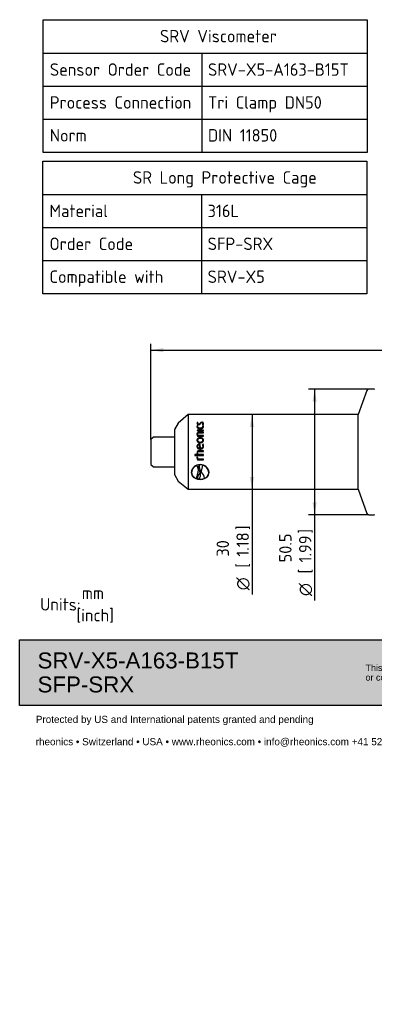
# Paper-space layout 'Sheet1' of a CAD drawing. Header units: millimetres. Extents: x 0 to 296, y -72 to 205.
# Tile 1 of 5: x 0 to 100, y -72 to 205. Entities that reach past the tile are written whole.
import ezdxf
from ezdxf.entities.mleader import LeaderData, LeaderLine
from ezdxf.enums import TextEntityAlignment as Align
from ezdxf.math import Vec2, Vec3

# ---------------------------------------------------------------- set-up
doc = ezdxf.new("R2010")
doc.units = ezdxf.units.MM
doc.layers.add('Default', color=7, linetype='Continuous')
doc.layers.add('SRV-X5-B15T', color=7, linetype='Continuous')
doc.styles.add('SEACAD_Solid_Edge_ISO', font='seiso.ttf')
doc.styles.add('SEACAD_Solid_Edge_ISO1_Symbols', font='semeci1.ttf')
doc.dimstyles.new('Rheonics_Publish', dxfattribs={"dimtxt": 3.5, "dimasz": 3.5, "dimexe": 1.75, "dimexo": 0, "dimgap": 0.875, "dimtad": 1, "dimdec": 1, "dimlfac": 1.428571, "dimdsep": 46, "dimtxsty": 'SEACAD_Solid_Edge_ISO', "dimblk1": '_SE_FILLED', "dimblk2": '_SE_FILLED', "dimsah": 1, "dimcen": 1.75, "dimazin": 0, "dimtfac": 0.5, "dimtdec": 3, "dimtmove": 0, "dimatfit": 3, "dimfxl": 1, "dimarcsym": 0})

# ---------------------------------------------------------------- blocks, each defined once
blk = doc.blocks.new('SE1')
at = {"layer": 'SRV-X5-B15T', "color": 7, "linetype": 'Continuous'}
for p, q in [((98.07, 100.94), (95.6, 94.14)), ((100.1, 101.31), (98.6, 101.31)), ((44.94, 91.79), (43.87, 89.94)), ((47.73, 94.14), (44.94, 91.79)), ((47.73, 94.14), (47.73, 73.14)), ((95.6, 94.14), (47.73, 94.14)), ((50.32, 91.93), (50.32, 91.98)), ((50.46, 91.94), (50.32, 91.98)), ((50.43, 91.89), (50.32, 91.93)), ((50.35, 91.64), (50.35, 91.7)), ((50.65, 91.4), (50.65, 91.45)), ((51.02, 91.64), (51.02, 91.7)), ((51.55, 91.96), (51.55, 92.02)), ((51.88, 91.57), (51.88, 91.62)), ((52.04, 91.57), (52.04, 91.62)), ((95.6, 73.14), (95.6, 94.14)), ((43.87, 89.94), (43.87, 77.34)), ((52.01, 89.82), (50.23, 89.82)), ((50.23, 89.82), (50.23, 89.66)), ((52.01, 89.78), (50.23, 89.78)), ((50.23, 89.66), (52.01, 89.66)), ((50.32, 91.02), (50.32, 91.07)), ((50.46, 91.02), (50.32, 91.07)), ((50.43, 90.98), (50.32, 91.02)), ((50.36, 90.72), (50.36, 90.77)), ((50.36, 88.59), (50.36, 88.62)), ((50.78, 89.17), (50.78, 89.21)), ((52.01, 89.21), (50.78, 89.21)), ((52.01, 89.17), (50.78, 89.17)), ((50.79, 89.04), (52.01, 89.04)), ((51.12, 90.3), (51.12, 90.34)), ((51.77, 91.34), (51.92, 91.28)), ((51.92, 91.07), (51.77, 91.02)), ((51.92, 91.02), (51.8, 90.98)), ((51.87, 90.72), (51.87, 90.77)), ((51.92, 91.02), (51.92, 91.07)), ((52.01, 89.66), (52.01, 89.82)), ((52.01, 89.04), (52.01, 89.21)), ((37.92, 87.84), (37.22, 87.14)), ((37.22, 87.14), (37.22, 80.14)), ((43.87, 87.84), (37.92, 87.84)), ((50.32, 88.06), (52.01, 88.06)), ((50.36, 86.94), (50.36, 86.96)), ((50.43, 88.21), (50.43, 88.24)), ((52.01, 88.24), (50.43, 88.24)), ((52.01, 88.21), (50.43, 88.21)), ((50.93, 85.87), (50.93, 85.88)), ((51.04, 85.88), (50.93, 85.88)), ((51.04, 85.86), (50.93, 85.87)), ((51.04, 85.86), (51.04, 85.88)), ((51.12, 87.62), (51.12, 87.65)), ((51.12, 86.42), (51.12, 86.44)), ((51.88, 86.94), (51.88, 86.96)), ((52.01, 88.06), (52.01, 88.24)), ((50.35, 85.2), (50.35, 85.21)), ((50.36, 83.32), (50.36, 83.32)), ((50.78, 84), (50.78, 84.01)), ((52.01, 84.01), (50.78, 84.01)), ((52.01, 84), (50.78, 84)), ((50.79, 83.81), (52.01, 83.81)), ((51.07, 84.64), (50.92, 85.7)), ((51.07, 84.63), (51.07, 84.64)), ((51.22, 84.64), (51.22, 84.65)), ((51.92, 85.83), (51.77, 85.76)), ((51.92, 85.81), (51.77, 85.75)), ((51.88, 85.28), (51.88, 85.29)), ((51.92, 85.81), (51.92, 85.83)), ((52.01, 83.81), (52.01, 84.01)), ((50.31, 82.89), (49.56, 82.89)), ((49.56, 82.89), (49.56, 82.7)), ((49.56, 82.7), (52.01, 82.7)), ((49.56, 82.7), (52.01, 82.7)), ((50.37, 82.18), (50.2, 82.22)), ((50.31, 82.9), (50.31, 82.89)), ((50.32, 81.48), (50.32, 81.46)), ((50.32, 81.48), (52.01, 81.48)), ((50.32, 81.46), (52.01, 81.46)), ((50.36, 82.09), (50.37, 82.18)), ((50.36, 82.05), (50.37, 82.18)), ((50.36, 82.09), (50.36, 82.08)), ((52.01, 81.65), (50.43, 81.65)), ((52.01, 82.89), (50.48, 82.89)), ((52.01, 82.7), (52.01, 82.89)), ((52.01, 81.46), (52.01, 81.65)), ((37.22, 80.14), (37.92, 79.44)), ((37.92, 79.44), (43.87, 79.44)), ((48.69, 77.89), (48.69, 77.86)), ((50.17, 79.86), (50.18, 79.83)), ((50.63, 78.39), (50.63, 78.42)), ((50.64, 79.36), (50.64, 79.33)), ((51.01, 80.03), (50.74, 80.01)), ((50.74, 80.01), (50.74, 79.98)), ((51.01, 80), (50.74, 79.98)), ((50.93, 78.25), (51.11, 77.81)), ((51.1, 77.79), (50.93, 77.56)), ((51.1, 77.76), (50.93, 77.53)), ((50.93, 77.56), (50.93, 77.53)), ((51.01, 80.03), (51.01, 80)), ((51.1, 77.82), (51.1, 77.79)), ((51.11, 77.81), (51.1, 77.76)), ((51.1, 77.79), (51.1, 77.76)), ((51.12, 77.79), (51.36, 78.19)), ((51.12, 77.76), (51.12, 77.79)), ((51.36, 78.22), (51.36, 78.19)), ((51.37, 78.24), (51.37, 78.21)), ((51.37, 78.24), (51.37, 78.21)), ((51.37, 78.21), (51.37, 78.18)), ((51.37, 78.21), (51.37, 78.18)), ((51.37, 78.18), (51.5, 78)), ((51.79, 79.94), (51.79, 79.91)), ((53.5, 77.89), (53.5, 77.86)), ((43.87, 77.34), (44.94, 75.48)), ((44.94, 75.48), (47.73, 73.14)), ((50.08, 76.22), (50.08, 76.19)), ((50.34, 76.28), (50.34, 76.25)), ((50.35, 76.11), (50.79, 76.04)), ((51.1, 76), (51.1, 75.95)), ((51.2, 77.24), (51.2, 77.27)), ((47.73, 73.14), (95.6, 73.14)), ((95.6, 73.14), (98.07, 66.33)), ((98.6, 65.96), (100.1, 65.96))]:
    blk.add_line(p, q, dxfattribs=at)
for centre, radius, start, end in [((98.6, 100.75), 0.56, 90, 160), ((100.1, 101.17), 0.14, 0, 90), ((50.61, 91.69), 0.416, 134.9278, 179.7512), ((50.61, 91.63), 0.412, 134.6977, 179.7081), ((50.7, 91.68), 0.345, 133.035, 177.7133), ((50.67, 91.85), 0.537, 267.7242, 337.0793), ((51.52, 91.48), 0.542, 86.1413, 156.2915), ((51.51, 91.42), 0.542, 86.071, 156.0226), ((51.37, 91.65), 0.507, 320.9033, 356.1833), ((51.38, 91.6), 0.501, 326.5633, 356.1397), ((51.47, 91.64), 0.575, 321.9133, 358.4752), ((50.65, 90.76), 0.452, 136.8482, 179.4416), ((50.64, 90.71), 0.448, 136.6229, 179.4014), ((51.56, 88.62), 1.36, 180.1193, 204.4669), ((50.72, 90.76), 0.366, 136.0204, 178.7599), ((51.36, 88.61), 1, 179.4165, 201.932), ((51.51, 90.76), 0.365, 1.192, 44.0338), ((51.59, 90.75), 0.455, 0.6955, 43.0149), ((51.6, 90.71), 0.44, 0.2149, 43.7609), ((51.35, 88.58), 0.992, 179.4163, 202.0721), ((-396.27, 18.14), 452.4, 8.4533, 8.6113), ((-390.45, 18.56), 446.59, 8.5092, 8.6682), ((51.19, 83.36), 0.994, 181.14, 207.9506), ((51.2, 83.36), 1.01, 181.1229, 207.782), ((51.23, 83.33), 0.867, 180.5859, 209.9547), ((50.86, 85.3), 1.02, 359.421, 27.2012), ((50.87, 85.31), 1.17, 358.8045, 26.4523), ((50.89, 85.29), 1.16, 358.8028, 26.618), ((50.63, 82.12), 0.44, 166.8266, 186.9445), ((51.67, 82.07), 1.48, 179.5472, 203.4653), ((51.69, 82.06), 1.5, 179.5458, 203.3174), ((51.42, 82.03), 1.06, 179.2415, 200.8936), ((51.01, 77.67), 2.43, 88.0269, 175.4843), ((50.91, 77.77), 2.22, 109.2854, 176.7241), ((50.91, 77.74), 2.22, 109.2804, 176.7347), ((48.13, 78.44), 2.49, 359.5303, 34.8045), ((48.13, 78.41), 2.49, 333.47, 34.799), ((52.79, 79.35), 2.14, 162.2489, 179.9577), ((52.79, 79.32), 2.15, 162.2499, 210.1732), ((49.29, 77.22), 1.91, 321.9769, 16.6503), ((51.18, 77.67), 2.43, 4.5096, 91.9714), ((49.29, 77.25), 1.91, 0.7519, 16.2555), ((47.45, 80.12), 4.35, 334.4333, 357.6263), ((47.45, 80.09), 4.35, 334.438, 357.6221), ((48.34, 75.45), 4.06, 11.4792, 38.8559), ((51.25, 77.75), 2.25, 3.6665, 76.0702), ((51.25, 77.72), 2.25, 3.6564, 76.0756), ((51.75, 77.91), 1.75, 288.9813, 358.381), ((51.91, 76.31), 1.84, 147.501, 183.9167), ((51.9, 76.34), 1.83, 179.4824, 183.9125), ((98.6, 66.52), 0.56, 200, 270), ((100.1, 66.1), 0.14, 270, 0)]:
    blk.add_arc(centre, radius, start, end, dxfattribs=at)
for points, knots in [([(50.19, 91.69), (50.19, 91.67), (50.2, 91.65), (50.2, 91.6), (50.21, 91.58), (50.23, 91.52), (50.26, 91.47), (50.34, 91.4), (50.39, 91.37), (50.52, 91.33), (50.58, 91.32), (50.65, 91.32)], [0, 0, 0, 0, 0.125, 0.125, 0.25, 0.25, 0.5, 0.5, 0.75, 0.75, 1, 1, 1, 1]), ([(50.65, 91.45), (50.61, 91.45), (50.56, 91.46), (50.48, 91.49), (50.45, 91.51), (50.4, 91.55), (50.38, 91.58), (50.36, 91.64), (50.35, 91.67), (50.35, 91.7)], [0, 0, 0, 0, 0.25, 0.25, 0.5, 0.5, 0.75, 0.75, 1, 1, 1, 1]), ([(50.65, 91.4), (50.61, 91.4), (50.56, 91.41), (50.48, 91.43), (50.45, 91.45), (50.4, 91.5), (50.38, 91.53), (50.36, 91.59), (50.35, 91.62), (50.35, 91.64)], [0, 0, 0, 0, 0.25, 0.25, 0.5, 0.5, 0.75, 0.75, 1, 1, 1, 1]), ([(51.02, 91.7), (50.99, 91.64), (50.95, 91.58), (50.87, 91.51), (50.83, 91.48), (50.75, 91.45), (50.7, 91.45), (50.65, 91.45)], [0, 0, 0, 0, 0.5, 0.5, 0.75, 0.75, 1, 1, 1, 1]), ([(51.02, 91.64), (50.99, 91.59), (50.95, 91.53), (50.87, 91.45), (50.83, 91.43), (50.75, 91.4), (50.7, 91.4), (50.65, 91.4)], [0, 0, 0, 0, 0.5, 0.5, 0.75, 0.75, 1, 1, 1, 1]), ([(51.17, 91.64), (51.2, 91.7), (51.24, 91.76), (51.32, 91.84), (51.36, 91.86), (51.45, 91.89), (51.5, 91.9), (51.55, 91.9)], [0, 0, 0, 0, 0.5, 0.5, 0.75, 0.75, 1, 1, 1, 1]), ([(52.04, 91.62), (52.04, 91.67), (52.03, 91.72), (52, 91.81), (51.97, 91.86), (51.89, 91.93), (51.84, 91.97), (51.74, 92), (51.7, 92.01), (51.63, 92.02), (51.59, 92.02), (51.55, 92.02)], [0, 0, 0, 0, 0.25, 0.25, 0.5, 0.5, 0.75, 0.75, 0.875, 0.875, 1, 1, 1, 1]), ([(52.04, 91.6), (52.04, 91.64), (52.03, 91.68), (52, 91.76), (51.97, 91.8), (51.89, 91.88), (51.83, 91.91), (51.74, 91.94), (51.7, 91.95), (51.63, 91.96), (51.59, 91.96), (51.55, 91.96)], [0.0577019, 0.0577019, 0.0577019, 0.0577019, 0.25, 0.25, 0.5, 0.5, 0.75, 0.75, 0.875, 0.875, 1, 1, 1, 1]), ([(51.55, 91.9), (51.6, 91.9), (51.65, 91.89), (51.74, 91.86), (51.78, 91.84), (51.83, 91.78), (51.85, 91.75), (51.87, 91.69), (51.88, 91.65), (51.88, 91.62)], [0, 0, 0, 0, 0.25, 0.25, 0.5, 0.5, 0.75, 0.75, 1, 1, 1, 1]), ([(50.19, 90.76), (50.19, 90.72), (50.2, 90.68), (50.22, 90.6), (50.24, 90.56), (50.32, 90.44), (50.39, 90.38), (50.57, 90.28), (50.68, 90.24), (50.84, 90.21), (50.89, 90.2), (51, 90.19), (51.06, 90.19), (51.12, 90.19)], [0, 0, 0, 0, 0.125, 0.125, 0.25, 0.25, 0.5, 0.5, 0.75, 0.75, 0.875, 0.875, 1, 1, 1, 1]), ([(50.78, 89.21), (50.74, 89.21), (50.7, 89.21), (50.61, 89.2), (50.57, 89.19), (50.49, 89.16), (50.46, 89.14), (50.39, 89.1), (50.36, 89.07), (50.28, 88.98), (50.24, 88.92), (50.2, 88.77), (50.19, 88.7), (50.19, 88.62)], [0, 0, 0, 0, 0.125, 0.125, 0.25, 0.25, 0.375, 0.375, 0.5, 0.5, 0.75, 0.75, 1, 1, 1, 1]), ([(50.78, 89.17), (50.74, 89.17), (50.7, 89.17), (50.61, 89.16), (50.57, 89.15), (50.49, 89.12), (50.46, 89.1), (50.39, 89.06), (50.36, 89.04), (50.28, 88.95), (50.24, 88.88), (50.2, 88.74), (50.19, 88.66), (50.19, 88.59)], [0, 0, 0, 0, 0.125, 0.125, 0.25, 0.25, 0.375, 0.375, 0.5, 0.5, 0.75, 0.75, 1, 1, 1, 1]), ([(51.12, 90.34), (51.03, 90.35), (50.94, 90.35), (50.77, 90.38), (50.68, 90.4), (50.57, 90.46), (50.53, 90.48), (50.47, 90.52), (50.45, 90.55), (50.4, 90.61), (50.39, 90.64), (50.36, 90.7), (50.36, 90.74), (50.36, 90.77)], [0, 0, 0, 0, 0.25, 0.25, 0.5, 0.5, 0.625, 0.625, 0.75, 0.75, 0.875, 0.875, 1, 1, 1, 1]), ([(51.12, 90.3), (51.03, 90.3), (50.94, 90.31), (50.77, 90.33), (50.68, 90.36), (50.53, 90.43), (50.47, 90.48), (50.4, 90.56), (50.39, 90.59), (50.36, 90.66), (50.36, 90.69), (50.36, 90.72)], [0, 0, 0, 0, 0.25, 0.25, 0.5, 0.5, 0.75, 0.75, 0.875, 0.875, 1, 1, 1, 1]), ([(50.36, 88.62), (50.36, 88.68), (50.36, 88.73), (50.39, 88.84), (50.42, 88.88), (50.5, 88.97), (50.55, 89), (50.67, 89.04), (50.73, 89.04), (50.79, 89.04)], [0, 0, 0, 0, 0.25, 0.25, 0.5, 0.5, 0.75, 0.75, 1, 1, 1, 1]), ([(51.87, 90.77), (51.87, 90.7), (51.85, 90.64), (51.76, 90.52), (51.7, 90.47), (51.55, 90.4), (51.46, 90.38), (51.29, 90.35), (51.2, 90.35), (51.12, 90.34)], [0, 0, 0, 0, 0.25, 0.25, 0.5, 0.5, 0.75, 0.75, 1, 1, 1, 1]), ([(51.12, 90.19), (51.17, 90.19), (51.23, 90.19), (51.34, 90.2), (51.39, 90.21), (51.55, 90.24), (51.66, 90.28), (51.79, 90.35), (51.84, 90.38), (51.91, 90.45), (51.94, 90.48), (51.99, 90.56), (52.01, 90.6), (52.03, 90.68), (52.04, 90.72), (52.04, 90.76)], [0, 0, 0, 0, 0.125, 0.125, 0.25, 0.25, 0.5, 0.5, 0.625, 0.625, 0.75, 0.75, 0.875, 0.875, 1, 1, 1, 1]), ([(51.87, 90.72), (51.87, 90.66), (51.85, 90.59), (51.76, 90.48), (51.7, 90.43), (51.55, 90.36), (51.46, 90.33), (51.29, 90.31), (51.2, 90.3), (51.12, 90.3)], [0, 0, 0, 0, 0.25, 0.25, 0.5, 0.5, 0.75, 0.75, 1, 1, 1, 1]), ([(51.12, 87.65), (51.06, 87.65), (51, 87.64), (50.89, 87.63), (50.84, 87.62), (50.73, 87.6), (50.68, 87.58), (50.58, 87.55), (50.53, 87.52), (50.44, 87.46), (50.4, 87.43), (50.32, 87.35), (50.29, 87.31), (50.24, 87.22), (50.22, 87.17), (50.2, 87.06), (50.19, 87.01), (50.19, 86.96)], [0, 0, 0, 0, 0.125, 0.125, 0.25, 0.25, 0.375, 0.375, 0.5, 0.5, 0.625, 0.625, 0.75, 0.75, 0.875, 0.875, 1, 1, 1, 1]), ([(51.12, 87.62), (51.06, 87.62), (51, 87.62), (50.9, 87.61), (50.84, 87.6), (50.73, 87.57), (50.68, 87.56), (50.58, 87.52), (50.53, 87.5), (50.44, 87.44), (50.4, 87.4), (50.32, 87.33), (50.29, 87.29), (50.24, 87.19), (50.22, 87.14), (50.2, 87.04), (50.19, 86.99), (50.19, 86.94)], [0, 0, 0, 0, 0.125, 0.125, 0.25, 0.25, 0.375, 0.375, 0.5, 0.5, 0.625, 0.625, 0.75, 0.75, 0.875, 0.875, 1, 1, 1, 1]), ([(50.19, 86.96), (50.19, 86.91), (50.2, 86.85), (50.22, 86.75), (50.24, 86.7), (50.31, 86.56), (50.39, 86.48), (50.58, 86.36), (50.68, 86.32), (50.84, 86.28), (50.89, 86.27), (51, 86.26), (51.06, 86.26), (51.12, 86.26)], [0, 0, 0, 0, 0.125, 0.125, 0.25, 0.25, 0.5, 0.5, 0.75, 0.75, 0.875, 0.875, 1, 1, 1, 1]), ([(50.93, 85.88), (50.84, 85.88), (50.74, 85.87), (50.56, 85.82), (50.47, 85.77), (50.33, 85.65), (50.28, 85.57), (50.22, 85.44), (50.21, 85.39), (50.2, 85.3), (50.19, 85.25), (50.19, 85.21)], [0, 0, 0, 0, 0.25, 0.25, 0.5, 0.5, 0.75, 0.75, 0.875, 0.875, 1, 1, 1, 1]), ([(50.93, 85.87), (50.84, 85.87), (50.74, 85.85), (50.56, 85.8), (50.47, 85.76), (50.33, 85.64), (50.28, 85.56), (50.22, 85.43), (50.21, 85.38), (50.2, 85.29), (50.19, 85.24), (50.19, 85.2)], [0, 0, 0, 0, 0.25, 0.25, 0.5, 0.5, 0.75, 0.75, 0.875, 0.875, 1, 1, 1, 1]), ([(51.12, 87.47), (51.03, 87.46), (50.94, 87.46), (50.77, 87.43), (50.69, 87.4), (50.53, 87.32), (50.47, 87.27), (50.4, 87.16), (50.38, 87.12), (50.36, 87.04), (50.36, 87), (50.36, 86.96)], [0, 0, 0, 0, 0.25, 0.25, 0.5, 0.5, 0.75, 0.75, 0.875, 0.875, 1, 1, 1, 1]), ([(50.36, 86.96), (50.36, 86.92), (50.36, 86.88), (50.38, 86.79), (50.4, 86.76), (50.46, 86.65), (50.53, 86.59), (50.69, 86.51), (50.77, 86.48), (50.94, 86.45), (51.03, 86.44), (51.12, 86.44)], [0, 0, 0, 0, 0.125, 0.125, 0.25, 0.25, 0.5, 0.5, 0.75, 0.75, 1, 1, 1, 1]), ([(50.36, 86.94), (50.36, 86.9), (50.36, 86.85), (50.38, 86.77), (50.4, 86.73), (50.47, 86.63), (50.53, 86.57), (50.69, 86.49), (50.77, 86.46), (50.94, 86.43), (51.03, 86.43), (51.12, 86.42)], [0, 0, 0, 0, 0.125, 0.125, 0.25, 0.25, 0.5, 0.5, 0.75, 0.75, 1, 1, 1, 1]), ([(52.04, 86.96), (52.04, 87.01), (52.04, 87.06), (52.01, 87.17), (51.99, 87.22), (51.92, 87.36), (51.84, 87.43), (51.66, 87.55), (51.55, 87.59), (51.39, 87.62), (51.34, 87.63), (51.23, 87.64), (51.17, 87.65), (51.12, 87.65)], [0, 0, 0, 0, 0.125, 0.125, 0.25, 0.25, 0.5, 0.5, 0.75, 0.75, 0.875, 0.875, 1, 1, 1, 1]), ([(52.04, 86.94), (52.04, 86.99), (52.04, 87.04), (52.01, 87.14), (51.99, 87.19), (51.92, 87.33), (51.84, 87.41), (51.66, 87.52), (51.55, 87.56), (51.39, 87.6), (51.34, 87.61), (51.23, 87.62), (51.17, 87.62), (51.12, 87.62)], [0, 0, 0, 0, 0.125, 0.125, 0.25, 0.25, 0.5, 0.5, 0.75, 0.75, 0.875, 0.875, 1, 1, 1, 1]), ([(51.88, 86.96), (51.87, 87), (51.87, 87.04), (51.85, 87.12), (51.83, 87.16), (51.77, 87.27), (51.7, 87.32), (51.55, 87.4), (51.46, 87.43), (51.29, 87.46), (51.2, 87.46), (51.12, 87.47)], [0, 0, 0, 0, 0.125, 0.125, 0.25, 0.25, 0.5, 0.5, 0.75, 0.75, 1, 1, 1, 1]), ([(51.12, 86.44), (51.2, 86.44), (51.29, 86.45), (51.46, 86.48), (51.54, 86.51), (51.7, 86.59), (51.77, 86.65), (51.83, 86.75), (51.85, 86.79), (51.87, 86.87), (51.87, 86.92), (51.88, 86.96)], [0, 0, 0, 0, 0.25, 0.25, 0.5, 0.5, 0.75, 0.75, 0.875, 0.875, 1, 1, 1, 1]), ([(51.12, 86.26), (51.17, 86.26), (51.23, 86.26), (51.34, 86.27), (51.39, 86.28), (51.5, 86.3), (51.55, 86.32), (51.65, 86.36), (51.7, 86.39), (51.79, 86.45), (51.84, 86.48), (51.91, 86.56), (51.94, 86.6), (51.99, 86.7), (52.01, 86.75), (52.04, 86.85), (52.04, 86.91), (52.04, 86.96)], [0, 0, 0, 0, 0.125, 0.125, 0.25, 0.25, 0.375, 0.375, 0.5, 0.5, 0.625, 0.625, 0.75, 0.75, 0.875, 0.875, 1, 1, 1, 1]), ([(51.12, 86.42), (51.2, 86.43), (51.29, 86.43), (51.46, 86.46), (51.54, 86.49), (51.7, 86.57), (51.77, 86.63), (51.83, 86.73), (51.85, 86.77), (51.87, 86.85), (51.87, 86.89), (51.88, 86.94)], [0, 0, 0, 0, 0.25, 0.25, 0.5, 0.5, 0.75, 0.75, 0.875, 0.875, 1, 1, 1, 1]), ([(50.19, 85.21), (50.19, 85.15), (50.2, 85.1), (50.22, 84.99), (50.24, 84.93), (50.31, 84.79), (50.39, 84.7), (50.57, 84.57), (50.68, 84.53), (50.84, 84.48), (50.89, 84.47), (51, 84.46), (51.06, 84.46), (51.12, 84.46)], [0, 0, 0, 0, 0.125, 0.125, 0.25, 0.25, 0.5, 0.5, 0.75, 0.75, 0.875, 0.875, 1, 1, 1, 1]), ([(50.78, 84.01), (50.74, 84.01), (50.7, 84), (50.62, 83.99), (50.57, 83.98), (50.5, 83.95), (50.46, 83.93), (50.39, 83.88), (50.36, 83.85), (50.28, 83.75), (50.25, 83.67), (50.21, 83.51), (50.2, 83.43), (50.2, 83.34)], [0, 0, 0, 0, 0.125, 0.125, 0.25, 0.25, 0.375, 0.375, 0.5, 0.5, 0.75, 0.75, 1, 1, 1, 1]), ([(50.78, 84), (50.74, 84), (50.7, 84), (50.62, 83.99), (50.58, 83.98), (50.46, 83.93), (50.39, 83.88), (50.29, 83.76), (50.26, 83.7), (50.24, 83.63)], [0, 0, 0, 0, 0.125, 0.125, 0.25, 0.25, 0.5, 0.5, 0.7107546, 0.7107546, 0.7107546, 0.7107546]), ([(50.92, 85.7), (50.85, 85.7), (50.77, 85.69), (50.64, 85.65), (50.57, 85.63), (50.46, 85.54), (50.41, 85.48), (50.36, 85.35), (50.35, 85.28), (50.35, 85.21)], [0, 0, 0, 0, 0.25, 0.25, 0.5, 0.5, 0.75, 0.75, 1, 1, 1, 1]), ([(50.35, 85.21), (50.35, 85.12), (50.37, 85.04), (50.45, 84.88), (50.51, 84.82), (50.65, 84.72), (50.73, 84.69), (50.9, 84.65), (50.99, 84.64), (51.07, 84.64)], [0, 0, 0, 0, 0.25, 0.25, 0.5, 0.5, 0.75, 0.75, 1, 1, 1, 1]), ([(50.35, 85.2), (50.35, 85.11), (50.37, 85.03), (50.45, 84.87), (50.51, 84.81), (50.65, 84.71), (50.73, 84.68), (50.9, 84.64), (50.99, 84.63), (51.07, 84.63)], [0, 0, 0, 0, 0.25, 0.25, 0.5, 0.5, 0.75, 0.75, 1, 1, 1, 1]), ([(50.36, 83.32), (50.36, 83.38), (50.37, 83.44), (50.4, 83.56), (50.42, 83.62), (50.5, 83.72), (50.55, 83.76), (50.67, 83.8), (50.73, 83.81), (50.79, 83.81)], [0, 0, 0, 0, 0.25, 0.25, 0.5, 0.5, 0.75, 0.75, 1, 1, 1, 1]), ([(50.36, 83.32), (50.36, 83.38), (50.37, 83.44), (50.39, 83.54), (50.41, 83.58), (50.43, 83.62)], [0, 0, 0, 0, 0.25, 0.25, 0.4215303, 0.4215303, 0.4215303, 0.4215303]), ([(51.12, 84.46), (51.17, 84.46), (51.23, 84.46), (51.35, 84.47), (51.41, 84.49), (51.58, 84.53), (51.69, 84.58), (51.87, 84.73), (51.94, 84.83), (52, 84.99), (52.02, 85.05), (52.04, 85.16), (52.04, 85.22), (52.04, 85.28)], [0, 0, 0, 0, 0.125, 0.125, 0.25, 0.25, 0.5, 0.5, 0.75, 0.75, 0.875, 0.875, 1, 1, 1, 1]), ([(51.88, 85.29), (51.88, 85.2), (51.86, 85.12), (51.81, 84.96), (51.76, 84.88), (51.63, 84.76), (51.56, 84.72), (51.43, 84.68), (51.39, 84.67), (51.31, 84.65), (51.26, 84.65), (51.22, 84.65)], [0, 0, 0, 0, 0.25, 0.25, 0.5, 0.5, 0.75, 0.75, 0.875, 0.875, 1, 1, 1, 1]), ([(51.88, 85.28), (51.88, 85.19), (51.86, 85.11), (51.81, 84.95), (51.76, 84.87), (51.63, 84.75), (51.56, 84.71), (51.43, 84.67), (51.39, 84.66), (51.31, 84.65), (51.26, 84.64), (51.22, 84.64)], [0, 0, 0, 0, 0.25, 0.25, 0.5, 0.5, 0.75, 0.75, 0.875, 0.875, 1, 1, 1, 1]), ([(48.59, 77.9), (48.6, 77.63), (48.65, 77.36), (48.91, 76.89), (49.1, 76.68), (49.56, 76.35), (49.84, 76.22), (50.44, 76.05), (50.77, 76.01), (51.1, 76)], [0, 0, 0, 0, 0.25, 0.25, 0.5, 0.5, 0.75, 0.75, 1, 1, 1, 1]), ([(48.59, 77.86), (48.6, 77.59), (48.65, 77.32), (48.9, 76.85), (49.09, 76.64), (49.55, 76.3), (49.83, 76.17), (50.44, 76), (50.77, 75.96), (51.1, 75.95)], [0, 0, 0, 0, 0.25, 0.25, 0.5, 0.5, 0.75, 0.75, 1, 1, 1, 1]), ([(48.69, 77.86), (48.69, 77.82), (48.7, 77.77), (48.7, 77.68), (48.71, 77.63), (48.73, 77.49), (48.76, 77.4), (48.82, 77.23), (48.86, 77.15), (48.95, 76.98), (49.01, 76.91), (49.19, 76.69), (49.34, 76.56), (49.59, 76.4), (49.68, 76.35), (49.82, 76.28), (49.87, 76.26), (49.97, 76.22), (50.02, 76.2), (50.08, 76.19)], [0, 0, 0, 0, 0.0625, 0.0625, 0.125, 0.125, 0.25, 0.25, 0.375, 0.375, 0.5, 0.5, 0.75, 0.75, 0.875, 0.875, 0.9375, 0.9375, 1, 1, 1, 1]), ([(50.93, 77.56), (50.89, 77.5), (50.84, 77.44), (50.75, 77.33), (50.71, 77.27), (50.6, 77.1), (50.53, 76.98), (50.42, 76.74), (50.38, 76.62), (50.34, 76.44), (50.34, 76.38), (50.34, 76.3), (50.34, 76.29), (50.34, 76.28)], [0, 0, 0, 0, 0.125, 0.125, 0.25, 0.25, 0.5, 0.5, 0.75, 0.75, 0.875, 0.875, 0.9028651, 0.9028651, 0.9028651, 0.9028651]), ([(51.36, 78.19), (51.32, 78.26), (51.28, 78.33), (51.19, 78.46), (51.16, 78.53), (51.05, 78.75), (51, 78.89), (50.94, 79.12), (50.93, 79.2), (50.91, 79.36), (50.91, 79.44), (50.91, 79.6), (50.92, 79.68), (50.95, 79.8), (50.96, 79.84), (50.98, 79.92), (51, 79.96), (51.01, 80)], [0, 0, 0, 0, 0.125, 0.125, 0.25, 0.25, 0.5, 0.5, 0.625, 0.625, 0.75, 0.75, 0.875, 0.875, 0.9375, 0.9375, 1, 1, 1, 1]), ([(51.36, 78.22), (51.32, 78.29), (51.27, 78.36), (51.19, 78.49), (51.16, 78.56), (51.05, 78.78), (51, 78.92), (50.94, 79.15), (50.93, 79.23), (50.91, 79.36), (50.91, 79.41), (50.91, 79.46)], [0, 0, 0, 0, 0.125, 0.125, 0.25, 0.25, 0.5, 0.5, 0.625, 0.625, 0.701309, 0.701309, 0.701309, 0.701309]), ([(51.1, 76), (51.43, 76.01), (51.76, 76.05), (52.36, 76.22), (52.64, 76.35), (53.1, 76.69), (53.29, 76.89), (53.54, 77.36), (53.59, 77.63), (53.6, 77.9)], [0, 0, 0, 0, 0.25, 0.25, 0.5, 0.5, 0.75, 0.75, 1, 1, 1, 1]), ([(51.1, 75.95), (51.43, 75.96), (51.76, 76), (52.36, 76.17), (52.64, 76.3), (53.1, 76.64), (53.29, 76.85), (53.54, 77.32), (53.59, 77.59), (53.6, 77.86)], [0, 0, 0, 0, 0.25, 0.25, 0.5, 0.5, 0.75, 0.75, 1, 1, 1, 1]), ([(50.93, 77.53), (50.89, 77.47), (50.84, 77.41), (50.75, 77.3), (50.71, 77.24), (50.6, 77.06), (50.53, 76.95), (50.42, 76.71), (50.38, 76.59), (50.34, 76.41), (50.34, 76.35), (50.33, 76.23), (50.34, 76.17), (50.35, 76.11)], [0, 0, 0, 0, 0.125, 0.125, 0.25, 0.25, 0.5, 0.5, 0.75, 0.75, 0.875, 0.875, 1, 1, 1, 1])]:
    blk.add_open_spline(points, degree=3, knots=knots, dxfattribs=at)
blk = doc.blocks.new('DMBLK3')
at = {"layer": 'Default', "linetype": 'Continuous'}
for points in [[(40.72, 112.86), (37.22, 112.28), (40.72, 111.69)], [(221.11, 112.86), (221.11, 111.69), (224.61, 112.28)]]:
    blk.add_hatch(color=7, dxfattribs=at).paths.add_polyline_path(points)
at = {"layer": 'Default', "color": 7, "linetype": 'Continuous'}
for p, q in [((37.22, 87.14), (37.22, 114.03)), ((224.61, 93.93), (224.61, 114.03)), ((37.22, 112.28), (224.61, 112.28))]:
    blk.add_line(p, q, dxfattribs=at)
at = {"layer": 'Default', "color": 7, "linetype": 'Continuous', "style": 'SEACAD_Solid_Edge_ISO'}
for s, p in [('268', (126.86, 122.25)), ('[', (123.75, 116.65)), ('10.54', (126.86, 116.65)), (']', (136.8, 116.65))]:
    blk.add_text(s, height=3.5, dxfattribs=at).set_placement(p, align=Align.TOP_LEFT)
blk = doc.blocks.new('_SE_FILLED')
at = {"color": 0}
blk.add_line((0, 0), (-1, 0), dxfattribs=at)
blk.add_solid([(0, 0), (-1, -0.1665), (-1, 0.1665), (0, 0)], dxfattribs=at)
blk = doc.blocks.new('DMBLK5')
at = {"layer": 'Default', "linetype": 'Continuous'}
for points in [[(65.11, 90.64), (66.28, 90.64), (65.7, 94.14)], [(65.11, 76.64), (65.7, 73.14), (66.28, 76.64)]]:
    blk.add_hatch(color=7, dxfattribs=at).paths.add_polyline_path(points)
at = {"layer": 'Default', "color": 7, "linetype": 'Continuous'}
blk.add_line((65.7, 94.14), (65.7, 43.53), dxfattribs=at)
for s, style, p in [(']', 'SEACAD_Solid_Edge_ISO', (61.32, 61.68)), ('1.18', 'SEACAD_Solid_Edge_ISO', (61.32, 54.2)), ('30', 'SEACAD_Solid_Edge_ISO', (55.72, 54.2)), ('[', 'SEACAD_Solid_Edge_ISO', (61.32, 51.1)), ('O', 'SEACAD_Solid_Edge_ISO1_Symbols', (61.32, 44.75))]:
    blk.add_text(s, height=3.5, rotation=90, dxfattribs=dict(at, style=style)).set_placement(p, align=Align.TOP_LEFT)
blk = doc.blocks.new('DMBLK6')
at = {"layer": 'Default', "linetype": 'Continuous'}
for points in [[(82.75, 97.81), (83.91, 97.81), (83.33, 101.31)], [(82.75, 69.46), (83.33, 65.96), (83.91, 69.46)]]:
    blk.add_hatch(color=7, dxfattribs=at).paths.add_polyline_path(points)
at = {"layer": 'Default', "color": 7, "linetype": 'Continuous'}
for p, q in [((98.6, 101.31), (81.58, 101.31)), ((83.33, 101.31), (83.33, 41.91)), ((98.6, 65.96), (81.58, 65.96))]:
    blk.add_line(p, q, dxfattribs=at)
for s, style, p in [('50.5', 'SEACAD_Solid_Edge_ISO', (73.35, 52.58)), (']', 'SEACAD_Solid_Edge_ISO', (78.95, 60.7)), ('1.99', 'SEACAD_Solid_Edge_ISO', (78.95, 52.58)), ('[', 'SEACAD_Solid_Edge_ISO', (78.95, 49.48)), ('O', 'SEACAD_Solid_Edge_ISO1_Symbols', (78.95, 43.13))]:
    blk.add_text(s, height=3.5, rotation=90, dxfattribs=dict(at, style=style)).set_placement(p, align=Align.TOP_LEFT)
blk = doc.blocks.new('SE2')
at = {"layer": 'Default', "color": 7, "linetype": 'Continuous'}
for p, q in [((6.9, 195.83), (98.15, 195.83)), ((51.52, 195.83), (51.52, 186.5)), ((6.9, 186.5), (98.15, 186.5)), ((51.52, 186.5), (51.52, 177.25)), ((6.9, 177.25), (98.15, 177.25)), ((51.52, 177.25), (51.52, 167.92))]:
    blk.add_line(p, q, dxfattribs=at)
blk.add_lwpolyline([(6.9, 167.92), (6.9, 205.23), (98.15, 205.23), (98.15, 167.92), (6.9, 167.92)], dxfattribs=at)
at = {"layer": 'Default', "color": 7, "linetype": 'Continuous', "style": 'SEACAD_Solid_Edge_ISO'}
for s, p in [('SRV Viscometer', (39.76, 202.36)), ('Sensor Order Code', (8.73, 192.95)), ('SRV-X5-A163-B15T', (53.29, 192.95)), ('Process Connection', (8.73, 183.7)), ('Tri Clamp DN50', (53.29, 183.7)), ('DIN 11850', (53.29, 174.45)), ('Norm', (8.73, 174.45))]:
    blk.add_text(s, height=3.5, dxfattribs=at).set_placement(p, align=Align.TOP_LEFT)
blk = doc.blocks.new('SE3')
at = {"layer": 'Default', "color": 7, "linetype": 'Continuous'}
for p, q in [((6.8, 156.07), (98.05, 156.07)), ((51.43, 156.07), (51.43, 146.74)), ((6.8, 146.74), (98.05, 146.74)), ((51.43, 146.74), (51.43, 137.49)), ((6.8, 137.49), (98.05, 137.49)), ((51.43, 137.49), (51.43, 128.16))]:
    blk.add_line(p, q, dxfattribs=at)
blk.add_lwpolyline([(6.8, 128.16), (6.8, 165.47), (98.05, 165.47), (98.05, 128.16), (6.8, 128.16)], dxfattribs=at)
at = {"layer": 'Default', "color": 7, "linetype": 'Continuous', "style": 'SEACAD_Solid_Edge_ISO'}
for s, p in [('SR Long Protective Cage', (32.14, 162.6)), ('Material', (8.64, 153.2)), ('316L', (53.19, 153.2)), ('Order Code', (8.64, 143.94)), ('SFP-SRX', (53.19, 143.94)), ('Compatible with', (8.64, 134.69)), ('SRV-X5', (53.19, 134.69))]:
    blk.add_text(s, height=3.5, dxfattribs=at).set_placement(p, align=Align.TOP_LEFT)
blk = doc.blocks.new('_Dot')
at = {"color": 0, "linetype": 'ByBlock', "lineweight": -2}
blk.add_line((-0.5, 0), (-1, 0), dxfattribs=at)
at = {"color": 0, "linetype": 'ByBlock', "const_width": 0.5}
blk.add_lwpolyline([(-0.25, 0, 1), (0.25, 0, 1)], format="xyb", close=True, dxfattribs=at)
blk = doc.blocks.new('Block1')
at = {"layer": 'Default', "linetype": 'Continuous'}
blk.add_hatch(color=7, dxfattribs=at).paths.add_polyline_path([(207.88, 0), (0, 0), (0, -18.48), (207.88, -18.48)])
at = {"layer": 'Default', "color": 7, "linetype": 'Continuous'}
for p, q in [((0, 0), (207.88, 0)), ((0, -18.48), (0, 0)), ((207.88, -18.48), (0, -18.48))]:
    blk.add_line(p, q, dxfattribs=at)
ml = blk.add_multileader_mtext('Standard', dxfattribs=at)
ml.set_content('{\\pxsm0.9;\\fArial|b0||i0||c0|p34;\\W1.;SRV-X5-A163-B15T\\PSFP-SRX\\P}', color=256)
ml.set_leader_properties()
ml.set_arrow_properties(name='DOT')
ml.build(insert=Vec2(0, 0))
ml.multileader.update_dxf_attribs({"leader_type": 0, "dogleg_length": 0, "arrow_head_size": 4.5})
ctx = ml.context
ctx.base_point, ctx.char_height, ctx.arrow_head_size, ctx.landing_gap_size = Vec3(3.46, -5.87), 4.5, 4.5, 1.57
ctx.mtext.insert = Vec3(5.03, -3.58)
ml = blk.add_multileader_mtext('Standard', dxfattribs=at)
ml.set_content('{\\pxsm0.9;\\fArial|b0||i0||c0|p34;\\W1.;This drawing remains property of rheonics. It may be neither copied nor informed to third persons \\Por competitors without our approval. ( 2 paragraph 1 fig.7 copyright act of 9th Sept. 1965)\\P}', color=256)
ml.set_leader_properties()
ml.set_arrow_properties(name='DOT')
ml.build(insert=Vec2(0, 0))
ml.multileader.update_dxf_attribs({"leader_type": 0, "dogleg_length": 0, "arrow_head_size": 1.8})
ctx = ml.context
ctx.base_point, ctx.char_height, ctx.arrow_head_size, ctx.landing_gap_size = Vec3(96.83, -8.16), 1.8, 1.8, 0.63
ctx.mtext.insert = Vec3(97.46, -7)
ml = blk.add_multileader_mtext('Standard', dxfattribs=at)
ml.set_content('{\\pxsm0.9;\\fArial|b0||i0||c0|p34;\\W1.;Protected by US and International patents granted and pending\\P}', color=256)
ml.set_leader_properties()
ml.set_arrow_properties(name='DOT')
ml.build(insert=Vec2(0, 0))
ml.multileader.update_dxf_attribs({"leader_type": 0, "dogleg_length": 0, "arrow_head_size": 2})
ctx = ml.context
ctx.base_point, ctx.char_height, ctx.arrow_head_size, ctx.landing_gap_size = Vec3(3.85, -22.7), 2, 2, 0.7
ctx.mtext.insert = Vec3(4.55, -21.41)
ml = blk.add_multileader_mtext('Standard', dxfattribs=at)
ml.set_content('{\\pxsm0.9;\\fArial|b0||i0||c0|p34;\\W1.;rheonics • Switzerland • USA • www.rheonics.com • info@rheonics.com +41 52 511 32 00 +1 713 364 5427          Release: 2312\\P}', color=256)
ml.set_leader_properties()
ml.set_arrow_properties(name='DOT')
ml.build(insert=Vec2(0, 0))
ml.multileader.update_dxf_attribs({"leader_type": 0, "dogleg_length": 0, "arrow_head_size": 2})
ctx = ml.context
ctx.base_point, ctx.char_height, ctx.arrow_head_size, ctx.landing_gap_size = Vec3(3.82, -28.97), 2, 2, 0.7
ctx.mtext.insert = Vec3(4.52, -27.68)

psp = doc.layouts.new('Sheet1')

# ---------------------------------------------------------------- block references
at = {"layer": 'Default'}
for name in ['SE2', 'SE3', 'SE1']:
    psp.add_blockref(name, (0, 0), dxfattribs=at)
at = {"layer": 'Default', "color": 7}
psp.add_blockref('Block1', (0.233, 30.843), dxfattribs=at)

# ---------------------------------------------------------------- dimensions: what is measured, and where the dimension line sits
at = {"layer": 'Default', "color": 7, "linetype": 'Continuous'}
dim = psp.add_linear_dim(base=(224.607, 112.278), p1=(37.217, 80.136), p2=(224.607, 93.926), text='\\A1;<> ', dimstyle='Rheonics_Publish', override={"dimdec": 0, "dimpost": '\\X'}, dxfattribs=at)
dim.commit()
dim.dimension.update_dxf_attribs({"geometry": 'DMBLK3', "text_midpoint": (130.912, 112.278), "dimtype": 160})
for base, p1, p2, angle, picture, middle, dimtype in [((83.329, 65.961), (98.599, 101.311), (100.097, 65.961), 90, 'DMBLK6', (83.329, 63.196), 160), ((65.698, 94.136), (95.595, 94.136), (95.595, 73.136), 270, 'DMBLK5', (65.698, 64.175), 161)]:
    dim = psp.add_linear_dim(base=base, p1=p1, p2=p2, angle=angle, text='\\A1;%%C <> ', dimstyle='Rheonics_Publish', override={"dimpost": '\\X'}, dxfattribs=at)
    dim.commit()
    dim.dimension.update_dxf_attribs({"geometry": picture, "text_midpoint": middle, "dimtype": dimtype})

# ---------------------------------------------------------------- leaders
ml = psp.add_multileader_mtext('Standard', dxfattribs=at)
ml.set_content('{\\pxsm0.9;\\fSolid Edge ISO|b0||i0||c0|p34;\\W1.;mm\\P}', color=256)
ml.set_leader_properties()
ml.set_arrow_properties(name='DOT')
ml.build(insert=Vec2(0, 0))
ml.multileader.update_dxf_attribs({"leader_type": 0, "dogleg_length": 0, "arrow_head_size": 3.5})
ctx = ml.context
ctx.base_point, ctx.char_height, ctx.arrow_head_size, ctx.landing_gap_size = Vec3(16.501, 43.978), 3.5, 3.5, 1.225
ctx.mtext.insert = Vec3(17.726, 45.728)
ml = psp.add_multileader_mtext('Standard', dxfattribs=at)
ml.set_content('{\\pxsm0.9;\\fSolid Edge ISO|b0||i0||c0|p34;\\W1.;Units:\\P}', color=256)
ml.set_leader_properties()
ml.set_arrow_properties(name='DOT')
ml.build(insert=Vec2(0, 0))
ml.multileader.update_dxf_attribs({"leader_type": 0, "dogleg_length": 0, "arrow_head_size": 3.5})
ctx = ml.context
ctx.base_point, ctx.char_height, ctx.arrow_head_size, ctx.landing_gap_size = Vec3(4.78, 40.78), 3.5, 3.5, 1.225
ctx.mtext.insert = Vec3(6.005, 42.539)
ml = psp.add_multileader_mtext('Standard', dxfattribs=at)
ml.set_content('{\\pxsm0.9;\\fSolid Edge ISO|b0||i0||c0|p34;\\W1.;[inch]\\P}', color=256)
ml.set_leader_properties()
ml.build(insert=Vec2(0, 0))
ml.multileader.update_dxf_attribs({"dogleg_length": 0, "arrow_head_size": 0.805})
ctx = ml.context
ctx.base_point, ctx.char_height, ctx.arrow_head_size, ctx.landing_gap_size = Vec3(15.031, 37.735), 3.5, 0.805, 1.225
ctx.mtext.insert = Vec3(16.256, 39.49)

doc.saveas('drawing.dxf')
